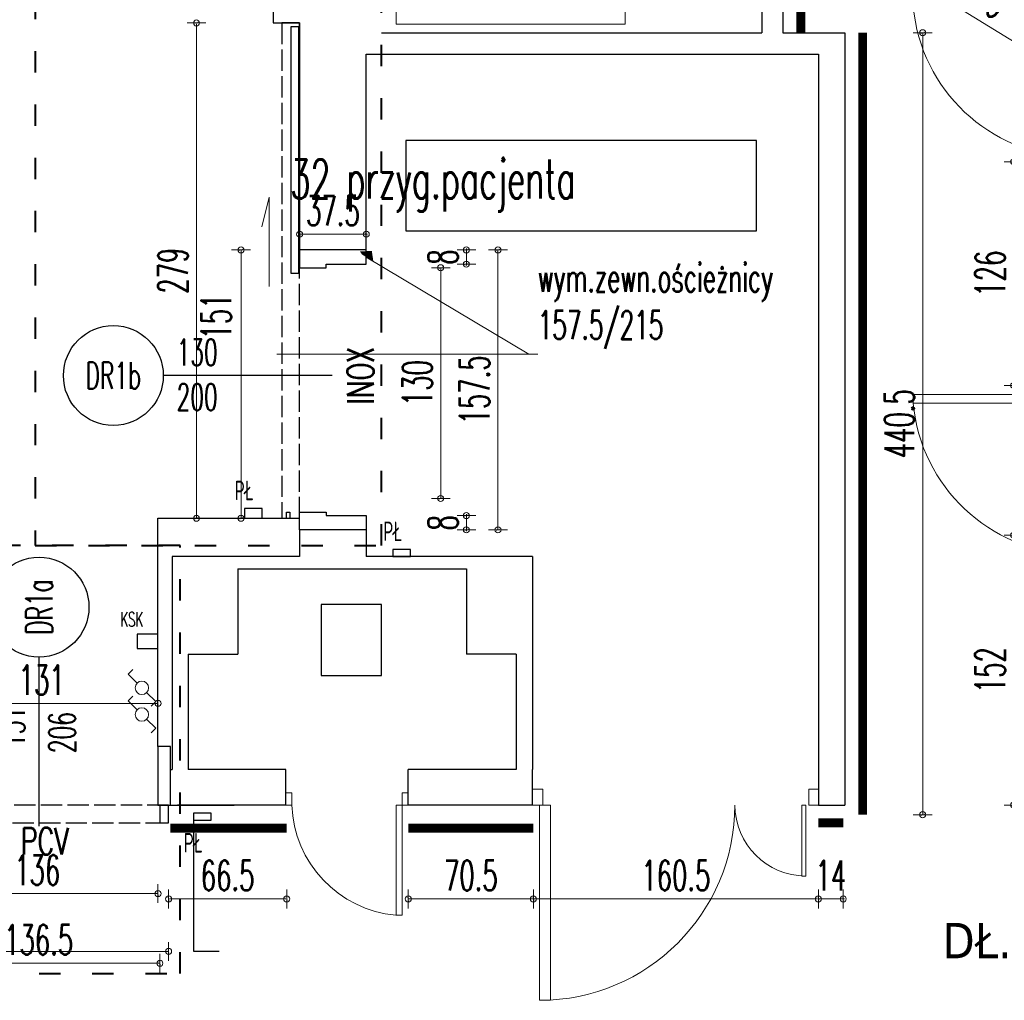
# Model space of a CAD drawing. Header units: millimetres. Extents: x 6612728327 to 6612744462, y 5733542327 to 5733552841.
# Tile 16 of 124: x 6612732144 to 6612732698, y 5733546952 to 5733547504. Entities that reach past the tile are written whole.
import ezdxf
from ezdxf import colors
from ezdxf.entities.mleader import LeaderData, LeaderLine
from ezdxf.enums import TextEntityAlignment as Align
from ezdxf.math import Vec2, Vec3

# ---------------------------------------------------------------- set-up
doc = ezdxf.new("R2010")
doc.units = ezdxf.units.MM
doc.header["$MEASUREMENT"] = 0
doc.linetypes.add('ACAD_ISO02W100', pattern=[15, 12, -3])
doc.linetypes.add('ACAD_ISO03W100', pattern=[30, 12, -18])
for name, color, linetype in [('!!!!_SCIANY GRUBE', 7, 'Continuous'), ('__ppoż oznaczenia opisy', 7, 'Continuous'), ('A-ARM', 7, 'Continuous'), ('A_opis', 170, 'Continuous'), ('A_osłona PCV ścian', 112, 'Continuous'), ('A_stolarka', 190, 'Continuous'), ('A_Stolarka_drzw_wew', 192, 'Continuous'), ('A_stolarka_opis', 201, 'Continuous'), ('dwa_DRZWI', 7, 'Continuous'), ('STOLARKA', 7, 'Continuous')]:
    doc.layers.add(name, color=color, linetype=linetype)
for name, color, linetype, lineweight in [('A_wymiary_drzwi', 112, 'Continuous', 15), ('A_wymiary_osłony ścian', 5, 'Continuous', 15), ('el_oświetlenie instalacja', 240, 'Continuous', 18)]:
    doc.layers.add(name, color=color, linetype=linetype, lineweight=lineweight)
doc.styles.add('GENERATED_STYLE_6', font='tahoma.ttf')
doc.styles.add('wymiarowanie', font='simplex.shx', dxfattribs={"width": 0.7})
doc.styles.add('wymiarowanie 0-61', font='simplex.shx', dxfattribs={"width": 0.6})
doc.dimstyles.new('BOOM_100', dxfattribs={"dimscale": 0.8, "dimtxt": 21, "dimasz": 0.5, "dimexe": 1.25, "dimexo": 0.625, "dimgap": 6, "dimtad": 1, "dimdec": 1, "dimrnd": 0.5, "dimdsep": 46, "dimtxsty": 'wymiarowanie 0-61', "dimblk": 'WYMIAR_KROPKA', "dimcen": 1, "dimse1": 1, "dimse2": 1, "dimclrd": 256, "dimclrt": 256, "dimaunit": 1, "dimazin": 0, "dimtfac": 1, "dimtdec": 1, "dimtix": 1, "dimtmove": 2, "dimatfit": 3, "dimldrblk": 'WYMIAR_KROPKA', "dimfxl": 1, "dimtolj": 1, "dimtzin": 0, "dimlwd": -1, "dimarcsym": 0})

# ---------------------------------------------------------------- blocks, each defined once
blk = doc.blocks.new('WYMIAR_KROPKA')
h = blk.add_hatch(color=256)
h.paths.add_polyline_path([(0, -4.259949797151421), (0, 4.259949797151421, 0.414213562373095), (-4.259949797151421, 0, 0.414213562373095)])
h.paths.add_polyline_path([(0, 4.259949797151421), (0, -4.259949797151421, 0.414213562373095), (4.259949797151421, 0, 0.414213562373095)])
blk.add_line((0, -13.25317045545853), (0, 13.25317045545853))
blk.add_circle((0, 0), 4.259949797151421)
blk = doc.blocks.new('*D12')
at = {"layer": 'A_wymiary_osłony ścian', "transparency": 16777216}
for p, q in [((6612732593.11648, 5733547008.931786), (6612732592.716479, 5733547008.931786)), ((6612732607.516479, 5733547008.931786), (6612732593.516479, 5733547008.931786)), ((6612732607.916479, 5733547008.931786), (6612732608.31648, 5733547008.931786))]:
    blk.add_line(p, q, dxfattribs=at)
at = {"layer": 'Defpoints', "color": 0, "transparency": 16777216}
for p in [(6612732593.516479, 5733547051.844686), (6612732607.516479, 5733547051.844686), (6612732593.516479, 5733547008.931786)]:
    blk.add_point(p, dxfattribs=at)
at = {"layer": 'A_wymiary_osłony ścian', "transparency": 16777216, "xscale": 0.4, "yscale": 0.4, "zscale": 0.4}
blk.add_blockref('WYMIAR_KROPKA', (6612732593.516479, 5733547008.931786), dxfattribs=at)
at = {"layer": 'A_wymiary_osłony ścian', "transparency": 16777216, "xscale": 0.4, "yscale": 0.4, "zscale": 0.4, "rotation": 180}
blk.add_blockref('WYMIAR_KROPKA', (6612732607.516479, 5733547008.931786), dxfattribs=at)
at = {"layer": 'A_wymiary_osłony ścian', "transparency": 16777216, "insert": (6612732600.516479, 5733547022.131785), "char_height": 16.8, "attachment_point": 5, "style": 'wymiarowanie 0-61'}
blk.add_mtext('\\A1;14', dxfattribs=at)
blk = doc.blocks.new('*D13')
at = {"layer": 'A_wymiary_osłony ścian', "transparency": 16777216}
blk.add_line((6612732593.11648, 5733547008.931786), (6612732433.416479, 5733547008.931786), dxfattribs=at)
at = {"layer": 'Defpoints', "color": 0, "transparency": 16777216}
for p in [(6612732433.016479, 5733547051.844686), (6612732593.516479, 5733547051.844686), (6612732433.016479, 5733547008.931786)]:
    blk.add_point(p, dxfattribs=at)
at = {"layer": 'A_wymiary_osłony ścian', "transparency": 16777216, "xscale": 0.4, "yscale": 0.4, "zscale": 0.4, "rotation": 180}
blk.add_blockref('WYMIAR_KROPKA', (6612732433.016479, 5733547008.931786), dxfattribs=at)
at = {"layer": 'A_wymiary_osłony ścian', "transparency": 16777216, "xscale": 0.4, "yscale": 0.4, "zscale": 0.4}
blk.add_blockref('WYMIAR_KROPKA', (6612732593.516479, 5733547008.931786), dxfattribs=at)
at = {"layer": 'A_wymiary_osłony ścian', "transparency": 16777216, "insert": (6612732513.266479, 5733547022.131785), "char_height": 16.8, "attachment_point": 5, "style": 'wymiarowanie 0-61'}
blk.add_mtext('\\A1;160.5', dxfattribs=at)
blk = doc.blocks.new('*D14')
at = {"layer": 'A_wymiary_osłony ścian', "transparency": 16777216}
blk.add_line((6612732432.61648, 5733547008.931786), (6612732362.916479, 5733547008.931786), dxfattribs=at)
at = {"layer": 'Defpoints', "color": 0, "transparency": 16777216}
for p in [(6612732362.516479, 5733547051.844686), (6612732433.016479, 5733547051.844686), (6612732362.516479, 5733547008.931786)]:
    blk.add_point(p, dxfattribs=at)
at = {"layer": 'A_wymiary_osłony ścian', "transparency": 16777216, "xscale": 0.4, "yscale": 0.4, "zscale": 0.4, "rotation": 180}
blk.add_blockref('WYMIAR_KROPKA', (6612732362.516479, 5733547008.931786), dxfattribs=at)
at = {"layer": 'A_wymiary_osłony ścian', "transparency": 16777216, "xscale": 0.4, "yscale": 0.4, "zscale": 0.4}
blk.add_blockref('WYMIAR_KROPKA', (6612732433.016479, 5733547008.931786), dxfattribs=at)
at = {"layer": 'A_wymiary_osłony ścian', "transparency": 16777216, "insert": (6612732397.766479, 5733547022.131785), "char_height": 16.8, "attachment_point": 5, "style": 'wymiarowanie 0-61'}
blk.add_mtext('\\A1;70.5', dxfattribs=at)
blk = doc.blocks.new('*D15')
at = {"layer": 'A_wymiary_osłony ścian', "transparency": 16777216}
blk.add_line((6612732293.61648, 5733547008.931786), (6612732227.916479, 5733547008.931786), dxfattribs=at)
at = {"layer": 'Defpoints', "color": 0, "transparency": 16777216}
for p in [(6612732227.516479, 5733547051.844686), (6612732294.016479, 5733547051.844686), (6612732227.516479, 5733547008.931786)]:
    blk.add_point(p, dxfattribs=at)
at = {"layer": 'A_wymiary_osłony ścian', "transparency": 16777216, "xscale": 0.4, "yscale": 0.4, "zscale": 0.4, "rotation": 180}
blk.add_blockref('WYMIAR_KROPKA', (6612732227.516479, 5733547008.931786), dxfattribs=at)
at = {"layer": 'A_wymiary_osłony ścian', "transparency": 16777216, "xscale": 0.4, "yscale": 0.4, "zscale": 0.4}
blk.add_blockref('WYMIAR_KROPKA', (6612732294.016479, 5733547008.931786), dxfattribs=at)
at = {"layer": 'A_wymiary_osłony ścian', "transparency": 16777216, "insert": (6612732260.766479, 5733547022.131785), "char_height": 16.8, "attachment_point": 5, "style": 'wymiarowanie 0-61'}
blk.add_mtext('\\A1;66.5', dxfattribs=at)
blk = doc.blocks.new('*D64')
at = {"layer": 'A_wymiary_osłony ścian', "transparency": 16777216}
blk.add_line((6612732652.312018, 5733547056.744687), (6612732652.312018, 5733547496.444688), dxfattribs=at)
at = {"layer": 'Defpoints', "color": 0, "transparency": 16777216}
for p in [(6612732618.516484, 5733547496.844687), (6612732652.312018, 5733547496.844687), (6612732618.516484, 5733547056.344687)]:
    blk.add_point(p, dxfattribs=at)
at = {"layer": 'A_wymiary_osłony ścian', "transparency": 16777216, "xscale": 0.4, "yscale": 0.4, "zscale": 0.4}
for p, rotation in [((6612732652.312018, 5733547496.844687), 90), ((6612732652.312018, 5733547056.344687), 270)]:
    blk.add_blockref('WYMIAR_KROPKA', p, dxfattribs=dict(at, rotation=rotation))
at = {"layer": 'A_wymiary_osłony ścian', "transparency": 16777216, "insert": (6612732639.112018, 5733547276.594685), "char_height": 16.8, "attachment_point": 5, "rotation": 90, "style": 'wymiarowanie 0-61'}
blk.add_mtext('\\A1;440.5', dxfattribs=at)
blk = doc.blocks.new('*D66')
at = {"layer": 'A_wymiary_osłony ścian', "transparency": 16777216}
blk.add_line((6612732659.742293, 5733547518.770029), (6612732706.763119, 5733547489.854948), dxfattribs=at)
at = {"layer": 'Defpoints', "color": 0, "transparency": 16777216}
for p in [(6612732682.575953, 5733547556.665048), (6612732730.27824, 5733547527.330908), (6612732707.103849, 5733547489.645418)]:
    blk.add_point(p, dxfattribs=at)
at = {"layer": 'A_wymiary_osłony ścian', "transparency": 16777216, "xscale": 0.4, "yscale": 0.4, "zscale": 0.4}
for p, rotation in [((6612732659.401563, 5733547518.979559), 148.4108945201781), ((6612732707.103849, 5733547489.645418), 328.4108945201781)]:
    blk.add_blockref('WYMIAR_KROPKA', p, dxfattribs=dict(at, rotation=rotation))
at = {"layer": 'A_wymiary_osłony ścian', "transparency": 16777216, "insert": (6612732690.167182, 5733547515.556598), "char_height": 16.8, "attachment_point": 5, "rotation": 328.41089452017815, "style": 'wymiarowanie 0-61'}
blk.add_mtext('\\A1;56', dxfattribs=at)
blk = doc.blocks.new('*D68')
at = {"layer": 'A_wymiary_osłony ścian', "transparency": 16777216}
blk.add_line((6612732703.511293, 5733547423.748432), (6612732703.511293, 5733547298.548431), dxfattribs=at)
at = {"layer": 'Defpoints', "color": 0, "transparency": 16777216}
for p in [(6612732725.519373, 5733547424.148432), (6612732703.511293, 5733547298.148432), (6612732725.519373, 5733547298.148432)]:
    blk.add_point(p, dxfattribs=at)
at = {"layer": 'A_wymiary_osłony ścian', "transparency": 16777216, "xscale": 0.4, "yscale": 0.4, "zscale": 0.4}
for p, rotation in [((6612732703.511293, 5733547424.148432), 90), ((6612732703.511293, 5733547298.148432), 270)]:
    blk.add_blockref('WYMIAR_KROPKA', p, dxfattribs=dict(at, rotation=rotation))
at = {"layer": 'A_wymiary_osłony ścian', "transparency": 16777216, "insert": (6612732690.311293, 5733547361.148429), "char_height": 16.8, "attachment_point": 5, "rotation": 90, "style": 'wymiarowanie 0-61'}
blk.add_mtext('\\A1;126', dxfattribs=at)
blk = doc.blocks.new('*D69')
at = {"layer": 'A_wymiary_osłony ścian', "transparency": 16777216}
blk.add_line((6612732703.511301, 5733547213.444688), (6612732703.511301, 5733547062.244687), dxfattribs=at)
at = {"layer": 'Defpoints', "color": 0, "transparency": 16777216}
for p in [(6612732725.519372, 5733547213.844687), (6612732703.511301, 5733547061.844687), (6612732725.519372, 5733547061.844687)]:
    blk.add_point(p, dxfattribs=at)
at = {"layer": 'A_wymiary_osłony ścian', "transparency": 16777216, "xscale": 0.4, "yscale": 0.4, "zscale": 0.4}
for p, rotation in [((6612732703.511301, 5733547213.844687), 90), ((6612732703.511301, 5733547061.844687), 270)]:
    blk.add_blockref('WYMIAR_KROPKA', p, dxfattribs=dict(at, rotation=rotation))
at = {"layer": 'A_wymiary_osłony ścian', "transparency": 16777216, "insert": (6612732690.3113, 5733547137.844685), "char_height": 16.8, "attachment_point": 5, "rotation": 90, "style": 'wymiarowanie 0-61'}
blk.add_mtext('\\A1;152', dxfattribs=at)
blk = doc.blocks.new('*D71')
at = {"layer": 'A_wymiary_drzwi', "transparency": 16777216}
blk.add_line((6612732090.916479, 5733547119.088837), (6612732221.11648, 5733547119.088837), dxfattribs=at)
at = {"layer": 'Defpoints', "color": 0, "transparency": 16777216}
for p in [(6612732221.516479, 5733547119.088837), (6612732090.516479, 5733547094.844686), (6612732221.516479, 5733547094.844686)]:
    blk.add_point(p, dxfattribs=at)
at = {"layer": 'A_wymiary_drzwi', "transparency": 16777216, "xscale": 0.4, "yscale": 0.4, "zscale": 0.4, "rotation": 180}
blk.add_blockref('WYMIAR_KROPKA', (6612732090.516479, 5733547119.088837), dxfattribs=at)
at = {"layer": 'A_wymiary_drzwi', "transparency": 16777216, "xscale": 0.4, "yscale": 0.4, "zscale": 0.4}
blk.add_blockref('WYMIAR_KROPKA', (6612732221.516479, 5733547119.088837), dxfattribs=at)
at = {"layer": 'A_wymiary_drzwi', "transparency": 16777216, "insert": (6612732156.016479, 5733547132.288836), "char_height": 16.8, "attachment_point": 5, "style": 'wymiarowanie 0-61'}
blk.add_mtext('\\A1;131', dxfattribs=at)
blk = doc.blocks.new('*D72')
at = {"layer": 'A_wymiary_osłony ścian', "transparency": 16777216}
blk.add_line((6612732086.478615, 5733546972.728375), (6612732222.178617, 5733546972.728375), dxfattribs=at)
at = {"layer": 'Defpoints', "color": 0, "transparency": 16777216}
for p in [(6612732086.078615, 5733547036.845071), (6612732222.578616, 5733547036.845072), (6612732222.578616, 5733546972.728375)]:
    blk.add_point(p, dxfattribs=at)
at = {"layer": 'A_wymiary_osłony ścian', "transparency": 16777216, "xscale": 0.4, "yscale": 0.4, "zscale": 0.4, "rotation": 180}
blk.add_blockref('WYMIAR_KROPKA', (6612732086.078615, 5733546972.728375), dxfattribs=at)
at = {"layer": 'A_wymiary_osłony ścian', "transparency": 16777216, "xscale": 0.4, "yscale": 0.4, "zscale": 0.4}
blk.add_blockref('WYMIAR_KROPKA', (6612732222.578616, 5733546972.728375), dxfattribs=at)
at = {"layer": 'A_wymiary_osłony ścian', "transparency": 16777216, "insert": (6612732154.328615, 5733546985.928375), "char_height": 16.8, "attachment_point": 5, "style": 'wymiarowanie 0-61'}
blk.add_mtext('\\A1;136.5', dxfattribs=at)
blk = doc.blocks.new('SZPILKA DRZWI WEW')
at = {"color": 0, "linetype": 'ByBlock', "lineweight": -2}
blk.add_lwpolyline([(0, 9.094947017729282e-13), (76.16451973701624, -9.094947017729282e-13)], dxfattribs=at)
blk.add_circle((98.66451973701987, 0), 22.5, dxfattribs=at)
at = {"color": 0, "linetype": 'ByBlock', "lineweight": -2, "style": 'wymiarowanie 0-61', "width": 0.6}
blk.add_attdef('SZEROKOŚĆ_OTWORU', (12.77525589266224, 6.999999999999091), '', height=18, dxfattribs=at)
blk.add_attdef('OZN', text='', height=18, dxfattribs=at).set_placement((98.66451973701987, 0), align=Align.MIDDLE)
blk.add_attdef('WYSOKOŚĆ_OTWORU', text='', height=18, dxfattribs=at).set_placement((12.77525589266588, -7.000000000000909), align=Align.TOP_LEFT)
blk = doc.blocks.new('*D81')
at = {"layer": 'A_wymiary_drzwi', "transparency": 16777216}
blk.add_line((6612732243.206255, 5733547223.744688), (6612732243.206255, 5733547501.944689), dxfattribs=at)
at = {"layer": 'Defpoints', "color": 0, "transparency": 16777216}
for p in [(6612732243.206255, 5733547502.344688), (6612732291.32624, 5733547502.344688), (6612732291.32624, 5733547223.344688)]:
    blk.add_point(p, dxfattribs=at)
at = {"layer": 'A_wymiary_drzwi', "transparency": 16777216, "xscale": 0.4, "yscale": 0.4, "zscale": 0.4}
for p, rotation in [((6612732243.206255, 5733547502.344688), 90), ((6612732243.206255, 5733547223.344688), 270)]:
    blk.add_blockref('WYMIAR_KROPKA', p, dxfattribs=dict(at, rotation=rotation))
at = {"layer": 'A_wymiary_drzwi', "transparency": 16777216, "insert": (6612732230.006254, 5733547362.844686), "char_height": 16.8, "attachment_point": 5, "rotation": 90, "style": 'wymiarowanie 0-61'}
blk.add_mtext('\\A1;279', dxfattribs=at)
blk = doc.blocks.new('el_wył+schodowy')
at = {"layer": 'el_oświetlenie instalacja'}
for p, q in [((0.0535207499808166, 0.0535207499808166), (0.1552233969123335, 0.1552233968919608)), ((0.1552233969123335, 0.1552233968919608), (0.2075611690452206, 0.1028856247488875)), ((-0.1552233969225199, -0.155223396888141), (-0.2075611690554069, -0.1028856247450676)), ((-0.05352074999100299, -0.0535207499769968), (-0.1552233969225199, -0.155223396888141))]:
    blk.add_line(p, q, dxfattribs=at)
blk.add_circle((0, 0), 0.0756897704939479, dxfattribs=at)
blk = doc.blocks.new('*D87')
at = {"layer": 'A_wymiary_drzwi', "transparency": 16777216}
blk.add_line((6612732221.11648, 5733547011.963835), (6612732085.916479, 5733547011.963835), dxfattribs=at)
at = {"layer": 'Defpoints', "color": 0, "transparency": 16777216}
for p in [(6612732221.516479, 5733547071.46279), (6612732085.516479, 5733547059.344685), (6612732085.516479, 5733547011.963835)]:
    blk.add_point(p, dxfattribs=at)
at = {"layer": 'A_wymiary_drzwi', "transparency": 16777216, "xscale": 0.4, "yscale": 0.4, "zscale": 0.4, "rotation": 180}
blk.add_blockref('WYMIAR_KROPKA', (6612732085.516479, 5733547011.963835), dxfattribs=at)
at = {"layer": 'A_wymiary_drzwi', "transparency": 16777216, "xscale": 0.4, "yscale": 0.4, "zscale": 0.4}
blk.add_blockref('WYMIAR_KROPKA', (6612732221.516479, 5733547011.963835), dxfattribs=at)
at = {"layer": 'A_wymiary_drzwi', "transparency": 16777216, "insert": (6612732153.516479, 5733547025.163835), "char_height": 16.8, "attachment_point": 5, "style": 'wymiarowanie 0-61'}
blk.add_mtext('\\A1;136', dxfattribs=at)
blk = doc.blocks.new('*D88')
at = {"layer": 'A_wymiary_drzwi', "transparency": 16777216}
blk.add_line((6612732227.11648, 5733546979.378804), (6612731944.916479, 5733546979.378804), dxfattribs=at)
at = {"layer": 'Defpoints', "color": 0, "transparency": 16777216}
for p in [(6612731944.516479, 5733547051.844686), (6612732227.516479, 5733547051.844686), (6612731944.516479, 5733546979.378804)]:
    blk.add_point(p, dxfattribs=at)
at = {"layer": 'A_wymiary_drzwi', "transparency": 16777216, "xscale": 0.4, "yscale": 0.4, "zscale": 0.4, "rotation": 180}
blk.add_blockref('WYMIAR_KROPKA', (6612731944.516479, 5733546979.378804), dxfattribs=at)
at = {"layer": 'A_wymiary_drzwi', "transparency": 16777216, "xscale": 0.4, "yscale": 0.4, "zscale": 0.4}
blk.add_blockref('WYMIAR_KROPKA', (6612732227.516479, 5733546979.378804), dxfattribs=at)
at = {"layer": 'A_wymiary_drzwi', "transparency": 16777216, "insert": (6612732086.016479, 5733546992.578804), "char_height": 16.8, "attachment_point": 5, "style": 'wymiarowanie 0-61'}
blk.add_mtext('\\A1;283', dxfattribs=at)
blk = doc.blocks.new('*D90')
at = {"layer": 'A_wymiary_drzwi', "transparency": 16777216}
blk.add_line((6612732380.805037, 5733547364.104824), (6612732380.805037, 5733547234.904823), dxfattribs=at)
at = {"layer": 'Defpoints', "color": 0, "transparency": 16777216}
for p in [(6612732320.076242, 5733547364.504824), (6612732320.076242, 5733547234.504824), (6612732380.805037, 5733547234.504824)]:
    blk.add_point(p, dxfattribs=at)
at = {"layer": 'A_wymiary_drzwi', "transparency": 16777216, "xscale": 0.4, "yscale": 0.4, "zscale": 0.4}
for p, rotation in [((6612732380.805037, 5733547364.504824), 90), ((6612732380.805037, 5733547234.504824), 270)]:
    blk.add_blockref('WYMIAR_KROPKA', p, dxfattribs=dict(at, rotation=rotation))
at = {"layer": 'A_wymiary_drzwi', "transparency": 16777216, "insert": (6612732367.605036, 5733547299.504821), "char_height": 16.8, "attachment_point": 5, "rotation": 90, "style": 'wymiarowanie 0-61'}
blk.add_mtext('\\A1;130', dxfattribs=at)
blk = doc.blocks.new('*D2351')
at = {"layer": 'A_wymiary_drzwi', "transparency": 16777216}
blk.add_line((6612732413.04917, 5733547217.244687), (6612732413.04917, 5733547374.104823), dxfattribs=at)
at = {"layer": 'Defpoints', "color": 0, "transparency": 16777216}
for p in [(6612732320.076242, 5733547374.504823), (6612732413.04917, 5733547374.504823), (6612732320.076241, 5733547216.844687)]:
    blk.add_point(p, dxfattribs=at)
at = {"layer": 'A_wymiary_drzwi', "transparency": 16777216, "xscale": 0.4, "yscale": 0.4, "zscale": 0.4}
for p, rotation in [((6612732413.04917, 5733547374.504823), 90), ((6612732413.04917, 5733547216.844687), 270)]:
    blk.add_blockref('WYMIAR_KROPKA', p, dxfattribs=dict(at, rotation=rotation))
at = {"layer": 'A_wymiary_drzwi', "transparency": 16777216, "insert": (6612732399.84917, 5733547295.674752), "char_height": 16.8, "attachment_point": 5, "rotation": 90, "style": 'wymiarowanie 0-61'}
blk.add_mtext('\\A1;157.5', dxfattribs=at)
blk = doc.blocks.new('*D2354')
at = {"layer": 'A_wymiary_drzwi', "transparency": 16777216}
blk.add_line((6612732268.31567, 5733547374.104823), (6612732268.31567, 5733547223.744686), dxfattribs=at)
at = {"layer": 'Defpoints', "color": 0, "transparency": 16777216}
for p in [(6612732309.184186, 5733547374.504823), (6612732268.31567, 5733547223.344687), (6612732285.62521, 5733547223.344687)]:
    blk.add_point(p, dxfattribs=at)
at = {"layer": 'A_wymiary_drzwi', "transparency": 16777216, "xscale": 0.4, "yscale": 0.4, "zscale": 0.4}
for p, rotation in [((6612732268.31567, 5733547374.504823), 90), ((6612732268.31567, 5733547223.344687), 270)]:
    blk.add_blockref('WYMIAR_KROPKA', p, dxfattribs=dict(at, rotation=rotation))
at = {"layer": 'A_wymiary_drzwi', "transparency": 16777216, "insert": (6612732254.315661, 5733547337.008677), "char_height": 16.8, "attachment_point": 5, "rotation": 90, "style": 'wymiarowanie 0-61'}
blk.add_mtext('\\A1;151', dxfattribs=at)
blk = doc.blocks.new('*D2355')
at = {"layer": 'A_wymiary_drzwi', "transparency": 16777216}
for p, q in [((6612732395.278213, 5733547225.244687), (6612732395.278213, 5733547225.644688)), ((6612732395.278213, 5733547216.844687), (6612732395.278213, 5733547224.844687)), ((6612732395.278213, 5733547216.444688), (6612732395.278213, 5733547216.044687))]:
    blk.add_line(p, q, dxfattribs=at)
at = {"layer": 'Defpoints', "color": 0, "transparency": 16777216}
for p in [(6612732330.205461, 5733547224.844687), (6612732395.278213, 5733547224.844687), (6612732330.205461, 5733547216.844687)]:
    blk.add_point(p, dxfattribs=at)
at = {"layer": 'A_wymiary_drzwi', "transparency": 16777216, "xscale": 0.4, "yscale": 0.4, "zscale": 0.4}
for p, rotation in [((6612732395.278213, 5733547224.844687), 270), ((6612732395.278213, 5733547216.844687), 90)]:
    blk.add_blockref('WYMIAR_KROPKA', p, dxfattribs=dict(at, rotation=rotation))
at = {"layer": 'A_wymiary_drzwi', "transparency": 16777216, "insert": (6612732382.078212, 5733547220.844685), "char_height": 16.8, "attachment_point": 5, "rotation": 90, "style": 'wymiarowanie 0-61'}
blk.add_mtext('\\A1;8', dxfattribs=at)
blk = doc.blocks.new('*D2356')
at = {"layer": 'A_wymiary_drzwi', "transparency": 16777216}
for p, q in [((6612732395.27822, 5733547374.904822), (6612732395.27822, 5733547375.304823)), ((6612732395.27822, 5733547366.504823), (6612732395.27822, 5733547374.504823)), ((6612732395.27822, 5733547366.104823), (6612732395.27822, 5733547365.704823))]:
    blk.add_line(p, q, dxfattribs=at)
at = {"layer": 'Defpoints', "color": 0, "transparency": 16777216}
for p in [(6612732327.576242, 5733547374.504823), (6612732395.27822, 5733547374.504823), (6612732327.576242, 5733547366.504823)]:
    blk.add_point(p, dxfattribs=at)
at = {"layer": 'A_wymiary_drzwi', "transparency": 16777216, "xscale": 0.4, "yscale": 0.4, "zscale": 0.4}
for p, rotation in [((6612732395.27822, 5733547374.504823), 270), ((6612732395.27822, 5733547366.504823), 90)]:
    blk.add_blockref('WYMIAR_KROPKA', p, dxfattribs=dict(at, rotation=rotation))
at = {"layer": 'A_wymiary_drzwi', "transparency": 16777216, "insert": (6612732382.078219, 5733547370.50482), "char_height": 16.8, "attachment_point": 5, "rotation": 90, "style": 'wymiarowanie 0-61'}
blk.add_mtext('\\A1;8', dxfattribs=at)
blk = doc.blocks.new('_DotSmall')
at = {"color": 0, "linetype": 'ByBlock', "const_width": 0.5}
blk.add_lwpolyline([(-0.0625, 0, 1), (0.0625, 0, 1)], format="xyb", close=True, dxfattribs=at)
blk = doc.blocks.new('*D2363')
at = {"layer": 'A_wymiary_drzwi', "transparency": 16777216}
for p, q in [((6612732300.926241, 5733547383.382868), (6612732300.52624, 5733547383.382868)), ((6612732301.326241, 5733547383.382868), (6612732338.82624, 5733547383.382868)), ((6612732339.226239, 5733547383.382868), (6612732339.62624, 5733547383.382868))]:
    blk.add_line(p, q, dxfattribs=at)
at = {"layer": 'Defpoints', "color": 0, "transparency": 16777216}
for p in [(6612732338.82624, 5733547383.382868), (6612732301.326241, 5733547369.504822), (6612732338.82624, 5733547366.504821)]:
    blk.add_point(p, dxfattribs=at)
at = {"layer": 'A_wymiary_drzwi', "transparency": 16777216, "xscale": 0.4, "yscale": 0.4, "zscale": 0.4}
blk.add_blockref('WYMIAR_KROPKA', (6612732301.326241, 5733547383.382868), dxfattribs=at)
at = {"layer": 'A_wymiary_drzwi', "transparency": 16777216, "xscale": 0.4, "yscale": 0.4, "zscale": 0.4, "rotation": 180}
blk.add_blockref('WYMIAR_KROPKA', (6612732338.82624, 5733547383.382868), dxfattribs=at)
at = {"layer": 'A_wymiary_drzwi', "transparency": 16777216, "insert": (6612732320.076241, 5733547396.582868), "char_height": 16.8, "attachment_point": 5, "style": 'wymiarowanie 0-61'}
blk.add_mtext('\\A1;37.5', dxfattribs=at)

msp = doc.modelspace()

# ---------------------------------------------------------------- linework, layer by layer
at = {"layer": '!!!!_SCIANY GRUBE', "color": 7, "lineweight": 30}
for p, q in [((6612732301.326236, 5733547216.844686), (6612732301.326239, 5733547201.844686)), ((6612732338.826239, 5733547216.844686), (6612732338.826239, 5733547201.844686)), ((6612732229.516479, 5733547201.844686), (6612732229.516479, 5733547081.844686)), ((6612732301.326239, 5733547201.844686), (6612732229.516479, 5733547201.844686)), ((6612732432.51648, 5733547201.844686), (6612732338.826239, 5733547201.844686)), ((6612732432.51648, 5733547201.844686), (6612732432.51648, 5733547081.844686)), ((6612732266.591553, 5733547194.844686), (6612732266.591553, 5733547146.844686)), ((6612732266.591553, 5733547194.844686), (6612732395.277401, 5733547194.844686)), ((6612732395.277401, 5733547194.844686), (6612732395.277401, 5733547146.844686)), ((6612732238.591553, 5733547146.844686), (6612732238.591553, 5733547081.844686)), ((6612732238.591553, 5733547146.844686), (6612732266.591553, 5733547146.844686)), ((6612732423.277401, 5733547146.844686), (6612732395.277401, 5733547146.844686)), ((6612732423.277401, 5733547146.844686), (6612732423.277401, 5733547081.844686)), ((6612732228.516479, 5733547081.844686), (6612732229.516479, 5733547081.844686)), ((6612732293.516479, 5733547081.844686), (6612732238.591553, 5733547081.844686)), ((6612732293.516479, 5733547061.844686), (6612732293.516479, 5733547081.844686)), ((6612732423.277401, 5733547081.844686), (6612732362.516479, 5733547081.844686)), ((6612732362.516479, 5733547061.844686), (6612732362.516479, 5733547081.844686)), ((6612732228.516479, 5733547061.844686), (6612732264.516479, 5733547061.844686)), ((6612732293.516479, 5733547061.844686), (6612732232.516479, 5733547061.844686)), ((6612732432.51648, 5733547061.844686), (6612732362.516479, 5733547061.844686))]:
    msp.add_line(p, q, dxfattribs=at)
for points in [[(6612732561.593463, 5733547575.844686), (6612732561.593588, 5733547496.844686)], [(6612732573.593463, 5733547575.844686), (6612732573.593588, 5733547496.844686)], [(6612732347.516479, 5733547496.844686), (6612732561.593588, 5733547496.844686)], [(6612732573.593588, 5733547496.844686), (6612732608.51648, 5733547496.844686)], [(6612732608.51648, 5733547496.844686), (6612732608.51648, 5733547061.844686)], [(6612732338.826239, 5733547372.504822), (6612732338.826239, 5733547484.844686), (6612732593.516479, 5733547484.844686)], [(6612732593.516479, 5733547484.844686), (6612732593.516479, 5733547061.844686)], [(6612732228.516479, 5733547061.844686), (6612732228.516479, 5733547081.844686)], [(6612732432.51648, 5733547061.844686), (6612732432.51648, 5733547081.844686)], [(6612732593.516479, 5733547061.844686), (6612732608.51648, 5733547061.844686)]]:
    msp.add_lwpolyline(points, dxfattribs=at)
msp.add_lwpolyline([(6612732313.516479, 5733547134.844686), (6612732347.516479, 5733547134.844686), (6612732347.516479, 5733547174.844686), (6612732313.516479, 5733547174.844686)], close=True, dxfattribs=at)
at = {"layer": 'A-ARM', "color": 7, "lineweight": 18}
msp.add_lwpolyline([(6612732355.662537, 5733547561.82575), (6612732484.772063, 5733547561.82575), (6612732484.772063, 5733547501.695018), (6612732355.662537, 5733547501.695018)], close=True, dxfattribs=at)
at = {"layer": 'A_opis', "lineweight": 25}
msp.add_lwpolyline([(6612732558.614913, 5733547436.230983), (6612732361.119673, 5733547436.230983), (6612732361.119673, 5733547385.231572), (6612732558.614913, 5733547385.231572)], close=True, dxfattribs=at)
at = {"layer": 'A_osłona PCV ścian', "const_width": 5}
for points in [[(6612732583.593588, 5733547496.844668), (6612732583.593715, 5733547570.844668)], [(6612732618.51648, 5733547496.844686), (6612732618.51648, 5733547056.344686)], [(6612732593.516479, 5733547051.844686), (6612732607.516479, 5733547051.844686)], [(6612732228.516479, 5733547048.844686), (6612732294.016479, 5733547048.844686)], [(6612732362.516479, 5733547048.844686), (6612732433.016479, 5733547048.844686)]]:
    msp.add_lwpolyline(points, dxfattribs=at)
at = {"layer": 'A_stolarka', "linetype": 'ACAD_ISO02W100', "lineweight": 30}
for points in [[(6612732291.326236, 5733547223.344687), (6612732301.326236, 5733547223.344687), (6612732301.326236, 5733547502.344687), (6612732291.326236, 5733547502.344687)], [(6612731944.516479, 5733547051.844686), (6612732227.516479, 5733547051.844686), (6612732227.516479, 5733547061.844686), (6612731944.516479, 5733547061.844686)]]:
    msp.add_lwpolyline(points, close=True, dxfattribs=at)
at = {"layer": 'A_stolarka', "lineweight": 30}
msp.add_lwpolyline([(6612732222.516479, 5733547051.844686), (6612732227.516479, 5733547051.844686), (6612732227.516479, 5733547061.844686), (6612732222.516479, 5733547061.844686)], close=True, dxfattribs=at)
at = {"layer": 'A_Stolarka_drzw_wew', "color": 114, "lineweight": 30, "true_color": 0x139b48}
for p, q in [((6612732301.32624, 5733547502.344687), (6612732301.326242, 5733547364.844686)), ((6612732221.516479, 5733547094.844686), (6612732221.516479, 5733547223.344686)), ((6612732221.516479, 5733547223.344686), (6612732293.826244, 5733547223.344686))]:
    msp.add_line(p, q, dxfattribs=at)
msp.add_lwpolyline([(6612732301.326236, 5733547576.844687), (6612732286.326236, 5733547576.844687), (6612732286.326236, 5733547502.344687), (6612732301.32624, 5733547502.344687)], dxfattribs=at)
at = {"layer": 'A_Stolarka_drzw_wew', "lineweight": 30}
for points in [[(6612732296.326239, 5733547500.082875), (6612732296.326235, 5733547361.422732), (6612732300.826235, 5733547361.422732), (6612732300.826239, 5733547500.082875)], [(6612732301.326242, 5733547374.504821), (6612732301.326239, 5733547364.504822), (6612732316.326239, 5733547364.504822), (6612732316.326237, 5733547366.504821), (6612732338.82624, 5733547366.504821), (6612732338.82624, 5733547374.504821)], [(6612732301.326242, 5733547216.844686), (6612732301.326239, 5733547226.844685), (6612732316.326239, 5733547226.844685), (6612732316.326237, 5733547224.844686), (6612732338.82624, 5733547224.844686), (6612732338.82624, 5733547216.844686)], [(6612732221.516479, 5733547061.844686), (6612732228.516479, 5733547061.844686), (6612732228.516479, 5733547094.844686), (6612732221.516479, 5733547094.844686)]]:
    msp.add_lwpolyline(points, close=True, dxfattribs=at)
msp.add_lwpolyline([(6612732293.826244, 5733547223.344687), (6612732293.826244, 5733547226.84468), (6612732295.826244, 5733547226.84468), (6612732295.826241, 5733547223.34468), (6612732301.326239, 5733547223.344685), (6612732301.326239, 5733547226.844685), (6612732316.326239, 5733547226.844685), (6612732316.326237, 5733547224.844686), (6612732338.82624, 5733547224.844686), (6612732338.82624, 5733547216.844686)], dxfattribs=at)
at = {"layer": 'A_stolarka_opis', "linetype": 'ACAD_ISO03W100', "lineweight": 40}
for points in [[(6612732152.294303, 5733547207.99552), (6612732347.516479, 5733547207.99552), (6612732347.516479, 5733547516.452048), (6612732152.294303, 5733547516.452048)], [(6612732233.99166, 5733547207.99552), (6612731944.516479, 5733547207.995521), (6612731944.516479, 5733546966.971868), (6612732233.99166, 5733546966.971868)]]:
    msp.add_lwpolyline(points, close=True, dxfattribs=at)
at = {"layer": 'A_stolarka_opis', "color": 165, "lineweight": 30, "true_color": 0x5e67af}
for points in [[(6612732270.177152, 5733547228.844685), (6612732270.177152, 5733547223.344685), (6612732280.177154, 5733547223.344686), (6612732280.177154, 5733547228.844686)], [(6612732353.856009, 5733547205.844686), (6612732353.856009, 5733547201.844686), (6612732363.856011, 5733547201.844687), (6612732363.856011, 5733547205.844687)], [(6612732209.837288, 5733547149.915102), (6612732221.516479, 5733547149.915102), (6612732221.516479, 5733547158.114134), (6612732209.837288, 5733547158.114134)]]:
    msp.add_lwpolyline(points, close=True, dxfattribs=at)
at = {"layer": 'A_stolarka_opis', "color": 240, "lineweight": 30}
msp.add_lwpolyline([(6612732251.51648, 5733547053.321774), (6612732251.51648, 5733547057.321774), (6612732241.516479, 5733547057.321773), (6612732241.516479, 5733547053.321773)], close=True, dxfattribs=at)
at = {"layer": 'dwa_DRZWI', "color": 7, "lineweight": 20}
for p, q in [((6612732436.516479, 5733547061.844686), (6612732442.627591, 5733547061.844707)), ((6612732436.516873, 5733546951.844686), (6612732436.516479, 5733547061.844686)), ((6612732442.627591, 5733547061.844707), (6612732442.627984, 5733546951.844686)), ((6612732584.294258, 5733547061.844693), (6612732584.294115, 5733547021.844686)), ((6612732586.51648, 5733547061.844686), (6612732584.294258, 5733547061.844693)), ((6612732586.516336, 5733547021.844686), (6612732586.51648, 5733547061.844686))]:
    msp.add_line(p, q, dxfattribs=at)
for points in [[(6612732646.972893, 5733547293.14826), (6612732737.016489, 5733547293.14842), (6612732737.016498, 5733547288.14842), (6612732646.9729, 5733547288.148259)], [(6612732432.51648, 5733547070.844686), (6612732432.51648, 5733547061.844686), (6612732438.249086, 5733547061.844686), (6612732438.249086, 5733547070.844686)], [(6612732588.249085, 5733547070.844686), (6612732588.249085, 5733547061.844686), (6612732593.516479, 5733547061.844686), (6612732593.516479, 5733547070.844686)], [(6612732296.96648, 5733547061.844803), (6612732296.966492, 5733547068.744803), (6612732293.516492, 5733547068.74481), (6612732293.516479, 5733547061.844809)], [(6612732362.51649, 5733547061.844686), (6612732362.516502, 5733547068.744686), (6612732359.066502, 5733547068.744693), (6612732359.066489, 5733547061.844691)], [(6612732359.066379, 5733546999.714601), (6612732359.066489, 5733547061.844691), (6612732355.616488, 5733547061.844698), (6612732355.616378, 5733546999.714607)]]:
    msp.add_lwpolyline(points, close=True, dxfattribs=at)
for points in [[(6612732584.294115, 5733547021.844686), (6612732586.516336, 5733547021.844686)], [(6612732442.627984, 5733546951.844686), (6612732436.516873, 5733546951.844686)]]:
    msp.add_lwpolyline(points, dxfattribs=at)
for centre, radius, start, end in [((6612732740.109818, 5733547520.197555), 93.52539698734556, 185.2370226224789, 268.1046824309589), ((6612732740.109818, 5733547296.622653), 93.52539698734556, 185.2370226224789, 268.1046824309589), ((6612732361.46371, 5733547063.979089), 64.53253296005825, 181.8953175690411, 264.7629773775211), ((6612732436.516479, 5733547061.844686), 110.0000004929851, 270, 0), ((6612732586.51648, 5733547061.844687), 40.00000056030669, 180, 270)]:
    msp.add_arc(centre, radius, start, end, dxfattribs=at)
at = {"layer": 'STOLARKA', "color": 7, "lineweight": 18}
msp.add_lwpolyline([(6612732284.089447, 5733547353.920721), (6612732284.089447, 5733547404.300098), (6612732280.089447, 5733547387.427958)], dxfattribs=at)

# ---------------------------------------------------------------- block references
at = {"layer": 'A_stolarka_opis'}
ref = msp.add_blockref('SZPILKA DRZWI WEW', (6612732319.705549, 5733547303.752695), dxfattribs=dict(at, xscale=1.25, yscale=1.25, zscale=1.25, rotation=179.9999999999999))
ref.add_attrib('P.POŻ', 'INOX', dxfattribs={"layer": '0', "height": 15, "rotation": 90, "style": 'wymiarowanie', "width": 0.7}).set_placement((6612732335.643049, 5733547303.752695), align=Align.MIDDLE_CENTER)
ref.add_attrib('OZN', 'DR1b', dxfattribs={"layer": '0', "height": 15, "style": 'wymiarowanie 0-61', "width": 0.6}).set_placement((6612732196.3749, 5733547303.752695), align=Align.MIDDLE_CENTER)
ref.add_attrib('WYSOKOŚĆ_OTWORU', '200', (6612732232.011835, 5733547284.153467), dxfattribs={"layer": '0', "height": 15, "style": 'wymiarowanie 0-61', "width": 0.6})
ref.add_attrib('SZEROKOŚĆ_OTWORU', '130', (6612732232.011835, 5733547309.320509), dxfattribs={"layer": '0', "height": 15, "style": 'wymiarowanie 0-61', "width": 0.6})
ref = msp.add_blockref('SZPILKA DRZWI WEW', (6612732154.516479, 5733547049.98763), dxfattribs=dict(at, xscale=1.25, yscale=1.25, zscale=1.25, rotation=89.99999999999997))
ref.add_attrib('P.POŻ', 'PCV', dxfattribs={"layer": '0', "height": 15, "style": 'wymiarowanie', "width": 0.7}).set_placement((6612732157.655234, 5733547041.561401), align=Align.MIDDLE_CENTER)
ref.add_attrib('OZN', 'DR1a', dxfattribs={"layer": '0', "height": 15, "rotation": 90, "style": 'wymiarowanie 0-61', "width": 0.6}).set_placement((6612732154.516479, 5733547173.318279), align=Align.MIDDLE_CENTER)
ref.add_attrib('WYSOKOŚĆ_OTWORU', '206', (6612732175.074893, 5733547091.068203), dxfattribs={"layer": '0', "height": 15, "rotation": 90, "style": 'wymiarowanie 0-61', "width": 0.6})
ref.add_attrib('SZEROKOŚĆ_OTWORU', '131', (6612732146.469595, 5733547094.045223), dxfattribs={"layer": '0', "height": 15, "rotation": 90, "style": 'wymiarowanie 0-61', "width": 0.6})
at = {"layer": 'el_oświetlenie instalacja', "color": 146, "lineweight": 30, "true_color": 0x105689, "xscale": 50, "yscale": 50, "zscale": 72.00000000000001, "rotation": 90}
for p in [(6612732212.453392, 5733547127.844686), (6612732212.453392, 5733547112.844686)]:
    msp.add_blockref('el_wył+schodowy', p, dxfattribs=at)

# ---------------------------------------------------------------- texts
at = {"layer": '__ppoż oznaczenia opisy', "color": 7, "lineweight": 40, "insert": (6612732663.420921, 5733546995.482132), "char_height": 20.00000002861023, "attachment_point": 1, "style": 'GENERATED_STYLE_6'}
msp.add_mtext('\\A1;{\\pql;\\fTahoma|b0|i0|c238|p34;DŁ. DOJŚCIA EWAK. 20m}', dxfattribs=at)
at = {"layer": 'A_opis', "lineweight": 25, "insert": (6612732376.388919, 5733547410.731277), "char_height": 22.00000003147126, "attachment_point": 5, "style": 'wymiarowanie 0-61'}
msp.add_mtext('\\A1;\\pxql;32 przyg.pacjenta', dxfattribs=at)
at = {"layer": 'A_stolarka_opis', "color": 165, "lineweight": 15, "true_color": 0x5e67af, "attachment_point": 5, "style": 'wymiarowanie 0-61'}
for s, insert, char_height in [('\\A1;\\pxql;PŁ', (6612732270.243738, 5733547239.005004), 11.00000001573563), ('\\A1;\\pxql;PŁ', (6612732353.922596, 5733547216.005005), 11.00000001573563), ('\\A1;\\pxql;KSK', (6612732206.764213, 5733547166.475525), 8)]:
    msp.add_mtext(s, dxfattribs=dict(at, insert=insert, char_height=char_height))
at = {"layer": 'A_stolarka_opis', "color": 240, "lineweight": 15, "insert": (6612732241.516479, 5733547040.558926), "char_height": 11.00000001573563, "attachment_point": 5, "style": 'wymiarowanie 0-61'}
msp.add_mtext('\\A1;\\pxql;PŁ', dxfattribs=at)

# ---------------------------------------------------------------- dimensions: what is measured, and where the dimension line sits
at = {"layer": 'A_wymiary_drzwi'}
for base, p1, p2, picture, middle in [((6612732243.206255, 5733547502.344688), (6612732291.326236, 5733547223.344687), (6612732291.326236, 5733547502.344687), '*D81', (6612732230.006254, 5733547362.844686)), ((6612732413.04917, 5733547374.504823), (6612732320.076238, 5733547216.844686), (6612732320.076239, 5733547374.504821), '*D2351', (6612732399.84917, 5733547295.674752)), ((6612732395.27822, 5733547374.504823), (6612732327.576239, 5733547366.504821), (6612732327.576239, 5733547374.504821), '*D2356', (6612732382.078219, 5733547370.50482)), ((6612732380.805037, 5733547234.504824), (6612732320.076239, 5733547364.504822), (6612732320.076239, 5733547234.504822), '*D90', (6612732367.605036, 5733547299.504821)), ((6612732395.278213, 5733547224.844687), (6612732330.205457, 5733547216.844686), (6612732330.205457, 5733547224.844686), '*D2355', (6612732382.078212, 5733547220.844685))]:
    dim = msp.add_linear_dim(base=base, p1=p1, p2=p2, angle=90, dimstyle='BOOM_100', override={"dimtxt": 21, "dimasz": 0.5}, dxfattribs=at)
    dim.commit()
    dim.dimension.update_dxf_attribs({"geometry": picture, "text_midpoint": middle})
for base, p1, p2, picture, middle in [((6612732338.82624, 5733547383.382868), (6612732301.326241, 5733547369.504822), (6612732338.82624, 5733547366.504821), '*D2363', (6612732320.076241, 5733547396.582868)), ((6612732085.516479, 5733547011.963835), (6612732221.516479, 5733547071.46279), (6612732085.516479, 5733547059.344685), '*D87', (6612732153.516479, 5733547025.163835)), ((6612731944.516479, 5733546979.378804), (6612732227.516479, 5733547051.844686), (6612731944.516479, 5733547051.844686), '*D88', (6612732086.016479, 5733546992.578804))]:
    dim = msp.add_linear_dim(base=base, p1=p1, p2=p2, dimstyle='BOOM_100', dxfattribs=at)
    dim.commit()
    dim.dimension.update_dxf_attribs({"geometry": picture, "text_midpoint": middle})
dim = msp.add_linear_dim(base=(6612732268.31567, 5733547223.344687), p1=(6612732309.184182, 5733547374.504821), p2=(6612732285.625206, 5733547223.344685), angle=90, dimstyle='BOOM_100', override={"dimtxt": 21, "dimasz": 0.5}, dxfattribs=at)
dim.commit()
dim.dimension.update_dxf_attribs({"geometry": '*D2354', "text_midpoint": (6612732254.315661, 5733547337.008677), "dimtype": 160})
dim = msp.add_linear_dim(base=(6612732221.516479, 5733547119.088837), p1=(6612732090.516479, 5733547094.844686), p2=(6612732221.516479, 5733547094.844686), dimstyle='BOOM_100', override={"dimtxt": 21, "dimasz": 0.5}, dxfattribs=at)
dim.commit()
dim.dimension.update_dxf_attribs({"geometry": '*D71', "text_midpoint": (6612732156.016479, 5733547132.288836)})
at = {"layer": 'A_wymiary_osłony ścian'}
dim = msp.add_aligned_dim(p1=(6612732682.575953, 5733547556.665048), p2=(6612732730.27824, 5733547527.330907), distance=-44.24080070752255, dimstyle='BOOM_100', dxfattribs=at)
dim.commit()
dim.dimension.update_dxf_attribs({"geometry": '*D66', "text_midpoint": (6612732690.167182, 5733547515.556598)})
for base, p1, p2, picture, middle in [((6612732652.312018, 5733547496.844687), (6612732618.51648, 5733547056.344686), (6612732618.51648, 5733547496.844686), '*D64', (6612732639.112018, 5733547276.594685)), ((6612732703.511293, 5733547298.148432), (6612732725.519369, 5733547424.14843), (6612732725.519369, 5733547298.14843), '*D68', (6612732690.311293, 5733547361.148429)), ((6612732703.511301, 5733547061.844687), (6612732725.519368, 5733547213.844686), (6612732725.519368, 5733547061.844686), '*D69', (6612732690.3113, 5733547137.844685))]:
    dim = msp.add_linear_dim(base=base, p1=p1, p2=p2, angle=90, dimstyle='BOOM_100', dxfattribs=at)
    dim.commit()
    dim.dimension.update_dxf_attribs({"geometry": picture, "text_midpoint": middle})
for base, p1, p2, picture, middle in [((6612732227.516479, 5733547008.931786), (6612732294.016479, 5733547051.844686), (6612732227.516479, 5733547051.844686), '*D15', (6612732260.766479, 5733547022.131785)), ((6612732362.516479, 5733547008.931786), (6612732433.016479, 5733547051.844686), (6612732362.516479, 5733547051.844686), '*D14', (6612732397.766479, 5733547022.131785)), ((6612732433.016479, 5733547008.931786), (6612732593.516479, 5733547051.844686), (6612732433.016479, 5733547051.844686), '*D13', (6612732513.266479, 5733547022.131785)), ((6612732593.516479, 5733547008.931786), (6612732607.516479, 5733547051.844686), (6612732593.516479, 5733547051.844686), '*D12', (6612732600.516479, 5733547022.131785)), ((6612732222.578616, 5733546972.728375), (6612732086.078615, 5733547036.845071), (6612732222.578616, 5733547036.845072), '*D72', (6612732154.328615, 5733546985.928375))]:
    dim = msp.add_linear_dim(base=base, p1=p1, p2=p2, dimstyle='BOOM_100', dxfattribs=at)
    dim.commit()
    dim.dimension.update_dxf_attribs({"geometry": picture, "text_midpoint": middle})

# ---------------------------------------------------------------- leaders
at = {"layer": 'A_osłona PCV ścian'}
msp.add_leader([(6612732241.516479, 5733547053.321773), (6612732241.516479, 5733546979.462229), (6612732255.893478, 5733546979.462229)], dimstyle='BOOM_100', override={"dimasz": 2, "dimgap": 7, "dimtad": 0, "dimldrblk": 'DotSmall'}, dxfattribs=at)
at = {"layer": 'A_stolarka_opis', "lineweight": 18}
ml = msp.add_multileader_mtext('Standard', dxfattribs=at)
ml.set_content('\\A1;wym.zewn.ościeżnicy\\P157.5/215', color=256, style='wymiarowanie 0-61')
ml.set_leader_properties(lineweight=15)
ml.set_arrow_properties(name='DOTSMALL')
ml.build(insert=Vec2(0, 0))
ml.multileader.update_dxf_attribs({"text_left_attachment_type": 5, "text_right_attachment_type": 5, "dogleg_length": 5, "arrow_head_size": 15})
ctx = ml.context
ctx.base_point, ctx.char_height, ctx.arrow_head_size, ctx.landing_gap_size, ctx.plane_origin, ctx.plane_x_axis, ctx.plane_y_axis = Vec3(6612732435.419971, 5733547315.852081), 16, 15, 0, Vec3(6612724133.261053, 5733538613.297839), Vec3(1, -1.985217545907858e-14), Vec3(1.985217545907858e-14, 1)
ctx.left_attachment, ctx.right_attachment = 5, 5
notes = []
notes.append((ctx, [(0, (1, 1, 0), (6612732430.419971, 5733547315.852081), (1, -1.985217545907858e-14), 5, [(0, [(6612732338.82624, 5733547370.504821)], 0, [])])]))
ctx.mtext.insert, ctx.mtext.text_direction, ctx.mtext.rotation, ctx.mtext.width, ctx.mtext.defined_height, ctx.mtext.flow_direction = Vec3(6612732435.419971, 5733547366.8997), Vec3(1, -1.985217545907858e-14), 6.283185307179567, 815.7942582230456, 204.7769869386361, 5
for ctx, leaders in notes:
    for number, flags, end, landing, length, lines in leaders:
        leader = LeaderData()
        leader.index, (leader.has_last_leader_line, leader.has_dogleg_vector, leader.attachment_direction) = number, flags
        leader.last_leader_point, leader.dogleg_vector, leader.dogleg_length = Vec3(end), Vec3(landing), length
        for number, points, colour, breaks in lines:
            line = LeaderLine()
            line.index, line.vertices, line.color, line.breaks = number, Vec3.list(points), colors.encode_raw_color(colour), breaks
            leader.lines.append(line)
        ctx.leaders.append(leader)

doc.saveas('drawing.dxf')
